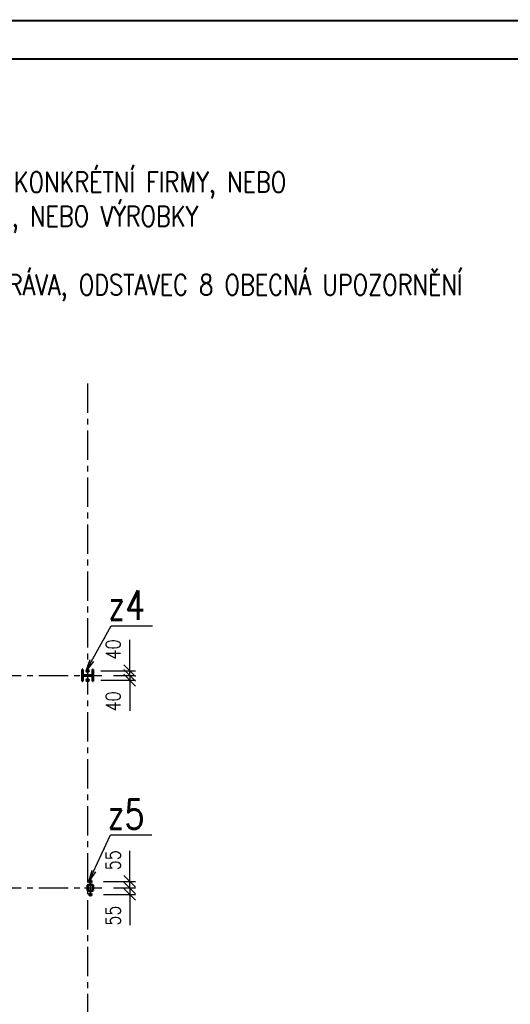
# Paper-space layout 'Layout1' of a CAD drawing. Extents: x -2 to 985, y -36 to 1353.
# Tile 42 of 73: x 408 to 492, y 252 to 420. Entities that reach past the tile are written whole.
import ezdxf
from ezdxf.enums import TextEntityAlignment as Align

# ---------------------------------------------------------------- set-up
doc = ezdxf.new("R2010")
doc.units = 0
for name, pattern in [('ACAD_ISO02W100', [15, 12, -3]), ('ACAD_ISO04W100', [30.5, 24, -3, 0.5, -3]), ('HP_01_CER_B', [8, 5, -1, 1, -1])]:
    doc.linetypes.add(name, pattern=pattern)
doc.layers.get('0').update_dxf_attribs({"linetype": 'CONTINUOUS'})
doc.layers.get('DEFPOINTS').update_dxf_attribs({"color": 132, "linetype": 'CONTINUOUS'})
doc.layers.add('RAMECEK_HP', color=251, linetype='CONTINUOUS')
for name, color, linetype, lineweight in [('SS_KOTVY', 2, 'CONTINUOUS', 35), ('SS_KOTY', 3, 'CONTINUOUS', 25), ('SS_OSY_025', 7, 'HP_01_CER_B', 25), ('SS_POPIS_PROFILU', 13, 'CONTINUOUS', 25), ('SS_SLOUPKY', 131, 'CONTINUOUS', 50), ('SS_SLOUPY', 143, 'CONTINUOUS', 50), ('SS_SRAFY', 8, 'CONTINUOUS', 18), ('SS_TEXT35', 2, 'CONTINUOUS', 35)]:
    doc.layers.add(name, color=color, linetype=linetype, lineweight=lineweight)
doc.styles.add('ROMANS', font='romans.shx', dxfattribs={"width": 0.8})
doc.styles.add('romans.shx', font='romans.shx', dxfattribs={"height": 5})
doc.dimstyles.new('A-1_(2.5)_50AS', dxfattribs={"dimtxt": 2.5, "dimasz": 2, "dimexe": 1, "dimexo": 2, "dimgap": 0, "dimtad": 0, "dimdec": 1, "dimlfac": 50, "dimrnd": 1, "dimtxsty": 'ROMANS', "dimblk1": 'OBLIQUE', "dimblk2": 'OBLIQUE', "dimsah": 1, "dimcen": 2, "dimclrd": 256, "dimclre": 256, "dimclrt": 256, "dimadec": 1, "dimazin": 2, "dimtfac": 0.714286, "dimtdec": 1, "dimtmove": 0, "dimatfit": 3, "dimldrblk": 'OPEN', "dimfxl": 1, "dimtvp": 1.142857, "dimtfill": 1, "dimtolj": 1, "dimlwd": -1, "dimlwe": -1, "dimarcsym": 0})
pattern_1 = [(45, (-5023.98056, -565.55967), (-0.0449012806, 0.0449012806), [])]

# ---------------------------------------------------------------- blocks, each defined once
blk = doc.blocks.new('*U6')
at = {"layer": 'RAMECEK_HP', "lineweight": 35, "const_width": 0.35}
for points in [[(0, 420), (0, 0), (743, 0), (743, 420)], [(6.5, 413.5), (6.5, 6.5), (736.5, 6.5), (736.5, 413.5)]]:
    blk.add_lwpolyline(points, close=True, dxfattribs=at)
at = {"layer": 'DEFPOINTS', "style": 'ROMANS', "width": 0.8}
blk.add_attdef('TISK', text='', height=10, dxfattribs=at).set_placement((743, -33), align=Align.RIGHT)
blk = doc.blocks.new('0KRIZ(Z)')
at = {"color": 0, "linetype": 'ByBlock', "ltscale": 0.5}
for p, q in [((-0.5, 0), (0.5, 0)), ((0, -0.5), (0, 0.5)), ((0, 0), (0, 0, 1))]:
    blk.add_line(p, q, dxfattribs=at)
blk = doc.blocks.new('_Oblique')
at = {"color": 0, "linetype": 'ByBlock', "lineweight": -2}
blk.add_line((-0.5, -0.5), (0.5, 0.5), dxfattribs=at)
blk = doc.blocks.new('*D74')
at = {"layer": 'DEFPOINTS', "color": 0, "transparency": 16777216}
for p in [(420.26, 309.24, 0.8), (427.2, 309.24), (422.45, 308.44)]:
    blk.add_point(p, dxfattribs=at)
at = {"layer": 'SS_KOTY', "transparency": 16777216}
for p, q in [((427.2, 309.24), (427.2, 314.48)), ((422.26, 309.24), (428.2, 309.24)), ((427.2, 308.44), (427.2, 309.24)), ((424.45, 308.44), (428.2, 308.44))]:
    blk.add_line(p, q, dxfattribs=at)
at = {"layer": 'SS_KOTY', "transparency": 16777216, "xscale": 2, "yscale": 2, "zscale": 2}
for p, rotation in [((427.2, 309.24), 90), ((427.2, 308.44), 270)]:
    blk.add_blockref('_Oblique', p, dxfattribs=dict(at, rotation=rotation))
at = {"layer": 'SS_KOTY', "transparency": 16777216, "insert": (424.35, 312.86), "char_height": 2.5, "attachment_point": 5, "rotation": 90, "style": 'ROMANS', "bg_fill": 3, "box_fill_scale": 1.1, "bg_fill_color": 256, "bg_fill_true_color": 13158600, "bg_fill_transparency": 0}
blk.add_mtext('\\A1;40', dxfattribs=at)
blk = doc.blocks.new('_OPEN')
at = {"color": 0, "linetype": 'ByBlock'}
for p, q in [((-1, 0.167), (0, 0)), ((0, 0), (-1, -0.167)), ((0, 0), (-1, 0))]:
    blk.add_line(p, q, dxfattribs=at)
blk = doc.blocks.new('*D73')
at = {"layer": 'DEFPOINTS', "color": 0, "transparency": 16777216}
for p in [(420.26, 307.64, 0.8), (422.45, 308.44), (427.2, 307.64)]:
    blk.add_point(p, dxfattribs=at)
at = {"layer": 'SS_KOTY', "transparency": 16777216}
for p, q in [((422.26, 307.64), (428.2, 307.64)), ((424.45, 308.44), (428.2, 308.44)), ((427.2, 308.44), (427.2, 307.64)), ((427.2, 307.64), (427.2, 302.4))]:
    blk.add_line(p, q, dxfattribs=at)
at = {"layer": 'SS_KOTY', "transparency": 16777216, "xscale": 2, "yscale": 2, "zscale": 2}
for p, rotation in [((427.2, 308.44), 90), ((427.2, 307.64), 270)]:
    blk.add_blockref('_Oblique', p, dxfattribs=dict(at, rotation=rotation))
at = {"layer": 'SS_KOTY', "transparency": 16777216, "insert": (424.35, 304.02), "char_height": 2.5, "attachment_point": 5, "rotation": 90, "style": 'ROMANS', "bg_fill": 3, "box_fill_scale": 1.1, "bg_fill_color": 256, "bg_fill_true_color": 13158600, "bg_fill_transparency": 0}
blk.add_mtext('\\A1;40', dxfattribs=at)
blk = doc.blocks.new('*D77')
at = {"layer": 'DEFPOINTS', "color": 0, "transparency": 16777216}
for p in [(420.72, 273.34, 0.7), (422.45, 272.24), (427.2, 273.34)]:
    blk.add_point(p, dxfattribs=at)
at = {"layer": 'SS_KOTY', "transparency": 16777216}
for p, q in [((427.2, 273.34), (427.2, 278.58)), ((422.72, 273.34), (428.2, 273.34)), ((424.45, 272.24), (428.2, 272.24)), ((427.2, 272.24), (427.2, 273.34))]:
    blk.add_line(p, q, dxfattribs=at)
at = {"layer": 'SS_KOTY', "transparency": 16777216, "xscale": 2, "yscale": 2, "zscale": 2}
for p, rotation in [((427.2, 273.34), 90), ((427.2, 272.24), 270)]:
    blk.add_blockref('_Oblique', p, dxfattribs=dict(at, rotation=rotation))
at = {"layer": 'SS_KOTY', "transparency": 16777216, "insert": (424.35, 276.96), "char_height": 2.5, "attachment_point": 5, "rotation": 90, "style": 'ROMANS', "bg_fill": 3, "box_fill_scale": 1.1, "bg_fill_color": 256, "bg_fill_true_color": 13158600, "bg_fill_transparency": 0}
blk.add_mtext('\\A1;55', dxfattribs=at)
blk = doc.blocks.new('*D78')
at = {"layer": 'DEFPOINTS', "color": 0, "transparency": 16777216}
for p in [(422.45, 272.24), (420.72, 271.14, 0.7), (427.2, 271.14)]:
    blk.add_point(p, dxfattribs=at)
at = {"layer": 'SS_KOTY', "transparency": 16777216}
for p, q in [((424.45, 272.24), (428.2, 272.24)), ((427.2, 272.24), (427.2, 271.14)), ((422.72, 271.14), (428.2, 271.14)), ((427.2, 271.14), (427.2, 265.9))]:
    blk.add_line(p, q, dxfattribs=at)
at = {"layer": 'SS_KOTY', "transparency": 16777216, "xscale": 2, "yscale": 2, "zscale": 2}
for p, rotation in [((427.2, 272.24), 90), ((427.2, 271.14), 270)]:
    blk.add_blockref('_Oblique', p, dxfattribs=dict(at, rotation=rotation))
at = {"layer": 'SS_KOTY', "transparency": 16777216, "insert": (424.35, 267.52), "char_height": 2.5, "attachment_point": 5, "rotation": 90, "style": 'ROMANS', "bg_fill": 3, "box_fill_scale": 1.1, "bg_fill_color": 256, "bg_fill_true_color": 13158600, "bg_fill_transparency": 0}
blk.add_mtext('\\A1;55', dxfattribs=at)

psp = doc.layouts.get("Layout1")

# ---------------------------------------------------------------- linework, layer by layer
at = {"layer": 'SS_OSY_025'}
for p, q in [((420.0194, 358.1769, 0.8), (420.0194, 182.9855, 0.8)), ((275.7013, 308.4403, 0.1065), (422.4525, 308.4403)), ((275.7015, 272.2403, 0.2941), (422.4525, 272.2403))]:
    psp.add_line(p, q, dxfattribs=at)
at = {"layer": 'SS_SLOUPY', "color": 1, "linetype": 'Continuous', "ltscale": 0.25}
for p, q in [((419.2194, 309.4403), (419.0594, 309.4403)), ((419.0594, 309.4403), (419.0594, 307.4403)), ((419.2194, 308.7303), (419.2194, 309.4403)), ((419.0594, 307.4403), (419.2194, 307.4403)), ((419.2194, 307.4403), (419.2194, 308.1503))]:
    psp.add_line(p, q, dxfattribs=at)

# ---------------------------------------------------------------- block references
at = {"layer": 'RAMECEK_HP'}
psp.add_blockref('*U6', (0, 0), dxfattribs=at)
at = {"layer": 'SS_OSY_025', "xscale": 2, "yscale": 2}
psp.add_blockref('0KRIZ(Z)', (420.4794, 272.2403), dxfattribs=at)

# ---------------------------------------------------------------- texts
at = {"layer": 'SS_POPIS_PROFILU', "color": 4, "style": 'romans.shx', "width": 0.8}
for s, p in [('z4', (423.4983, 317.8975)), ('z5', (423.3758, 282.2815))]:
    psp.add_text(s, height=5, dxfattribs=at).set_placement(p)
at = {"layer": 'SS_TEXT35', "insert": (316.8701, 367.4226), "char_height": 3.5, "attachment_point": 7, "style": 'ROMANS'}
psp.add_mtext_dynamic_manual_height_columns('{\\H1.4286x;\\C4;POZNÁMKA:\\P\\pxt1.71429,2;}-^IPOKUD JSOU V\\~DOKUMENTACI UVEDENY KONKRÉTNÍ FIRMY, NEBO ^I^IVÝROBKY TAK JE LZE ZAMĚNIT ZA FIRMY, NEBO VÝROBKY ^I^I^IS\\~ROVNOCENNÝM ŘEŠENÍM.\\P\\ptz;- SOUČÁSTI DOKUMENTACE JE I TECHNICKÁ ZPRÁVA, ODSTAVEC 8 OBECNÁ UPOZORNĚNÍ A DOPORUČENÍ', width=182.634089, gutter_width=17.5, heights=[0], dxfattribs=at)

# ---------------------------------------------------------------- next in the draw order: dimensions: what is measured, and where the dimension line sits
at = {"layer": 'SS_KOTY'}
for base, p1, p2, picture, middle in [((427.2024, 309.2403, -0.9989), (422.4518, 308.4403, -0.9989), (420.2587, 309.2403, -0.1989), '*D74', (424.3453, 312.8594, -0.9989)), ((427.2031, 273.3403), (422.4525, 272.2403), (420.7194, 273.3403, 0.7), '*D77', (424.346, 276.9594))]:
    dim = psp.add_linear_dim(base=base, p1=p1, p2=p2, angle=90, dimstyle='A-1_(2.5)_50AS', dxfattribs=at)
    dim.commit()
    dim.dimension.update_dxf_attribs({"geometry": picture, "text_midpoint": middle})

# ---------------------------------------------------------------- next in the draw order: dimensions: what is measured, and where the dimension line sits
for base, p1, p2, picture, middle in [((427.2024, 307.6403, -0.9989), (422.4518, 308.4403, -0.9989), (420.2587, 307.6403, -0.1989), '*D73', (424.3453, 304.0213, -0.9989)), ((427.2031, 271.1403), (422.4525, 272.2403), (420.7194, 271.1403, 0.7), '*D78', (424.346, 267.5213))]:
    dim = psp.add_linear_dim(base=base, p1=p1, p2=p2, angle=90, dimstyle='A-1_(2.5)_50AS', dxfattribs=at)
    dim.commit()
    dim.dimension.update_dxf_attribs({"geometry": picture, "text_midpoint": middle})

# ---------------------------------------------------------------- next in the draw order: hatches: boundary and pattern name
at = {"layer": 'SS_SRAFY'}
h = psp.add_hatch(dxfattribs=at)
h.set_pattern_fill('ANSI31', color=5, scale=0.02, style=0)
h.set_pattern_definition(pattern_1)
h.paths.add_polyline_path([(420.9794, 309.4403), (420.8194, 309.4403), (420.8194, 308.7303, -0.41421356), (420.5794, 308.4903), (419.4594, 308.4903, -0.41421356), (419.2194, 308.7303), (419.2194, 309.4403), (419.0594, 309.4403), (419.0594, 307.4403), (419.2194, 307.4403), (419.2194, 308.1503, -0.41421356), (419.4594, 308.3903), (420.5794, 308.3903, -0.41421356), (420.8194, 308.1503), (420.8194, 307.4403), (420.9794, 307.4403)], flags=0)
h = psp.add_hatch(dxfattribs=at)
h.set_pattern_fill('ANSI31', color=5, scale=0.02, style=0)
h.set_pattern_definition(pattern_1)
h.paths.add_polyline_path([(420.0994, 272.7403, 0.41421356), (419.9794, 272.6203), (419.9794, 271.8603, 0.41421356), (420.0994, 271.7403), (420.8594, 271.7403, 0.41421356), (420.9794, 271.8603), (420.9794, 272.6203, 0.41421356), (420.8594, 272.7403)], flags=0)
h.paths.add_polyline_path([(420.0994, 272.6803), (420.8594, 272.6803, -0.41421356), (420.9194, 272.6203), (420.9194, 271.8603, -0.41421356), (420.8594, 271.8003), (420.0994, 271.8003, -0.41421356), (420.0394, 271.8603), (420.0394, 272.6203, -0.41421356)], flags=0)

# ---------------------------------------------------------------- next in the draw order: linework, layer by layer
at = {"layer": 'SS_KOTVY', "color": 7, "linetype": 'ACAD_ISO04W100', "ltscale": 0.25}
for p, q in [((420.2594, 309.2403), (419.7794, 309.2403)), ((420.1394, 309.2403), (419.8994, 309.2403)), ((420.0194, 309.0003), (420.0194, 309.4803)), ((420.0194, 309.1203), (420.0194, 309.3603)), ((420.0194, 309.2403), (420.0194, 309.2403)), ((420.2594, 307.6403), (419.7794, 307.6403)), ((420.1394, 307.6403), (419.8994, 307.6403)), ((420.0194, 307.4003), (420.0194, 307.8803)), ((420.0194, 307.5203), (420.0194, 307.7603)), ((420.0194, 307.6403), (420.0194, 307.6403)), ((420.4794, 273.1003), (420.4794, 273.5803)), ((420.7194, 273.3403), (420.2394, 273.3403)), ((420.5994, 273.3403), (420.3594, 273.3403)), ((420.4794, 273.2203), (420.4794, 273.4603)), ((420.4794, 273.3403), (420.4794, 273.3403)), ((420.7194, 271.1403), (420.2394, 271.1403)), ((420.5994, 271.1403), (420.3594, 271.1403)), ((420.4794, 270.9003), (420.4794, 271.3803)), ((420.4794, 271.0203), (420.4794, 271.2603)), ((420.4794, 271.1403), (420.4794, 271.1403))]:
    psp.add_line(p, q, dxfattribs=at)
at = {"layer": 'SS_KOTVY', "color": 1, "linetype": 'Continuous', "ltscale": 0.25}
for p, q in [((419.9099, 309.43), (419.8004, 309.2403)), ((419.8004, 309.2403), (419.9099, 309.0507)), ((420.1289, 309.43), (419.9099, 309.43)), ((419.9099, 309.0507), (420.1289, 309.0507)), ((420.2384, 309.2403), (420.1289, 309.43)), ((420.1289, 309.0507), (420.2384, 309.2403)), ((419.9099, 307.83), (419.8004, 307.6403)), ((419.8004, 307.6403), (419.9099, 307.4507)), ((420.1289, 307.83), (419.9099, 307.83)), ((419.9099, 307.4507), (420.1289, 307.4507)), ((420.2384, 307.6403), (420.1289, 307.83)), ((420.1289, 307.4507), (420.2384, 307.6403)), ((420.3699, 273.53), (420.2604, 273.3403)), ((420.5889, 273.53), (420.3699, 273.53)), ((420.6984, 273.3403), (420.5889, 273.53)), ((420.2604, 273.3403), (420.3699, 273.1507)), ((420.3699, 273.1507), (420.5889, 273.1507)), ((420.5889, 273.1507), (420.6984, 273.3403)), ((420.3699, 271.33), (420.2604, 271.1403)), ((420.2604, 271.1403), (420.3699, 270.9507)), ((420.5889, 271.33), (420.3699, 271.33)), ((420.3699, 270.9507), (420.5889, 270.9507)), ((420.6984, 271.1403), (420.5889, 271.33)), ((420.5889, 270.9507), (420.6984, 271.1403))]:
    psp.add_line(p, q, dxfattribs=at)
for centre, radius in [((420.0194, 309.2403), 0.24), ((420.0194, 309.2403), 0.12), ((420.0194, 307.6403), 0.24), ((420.0194, 307.6403), 0.12), ((420.4794, 273.3403), 0.24), ((420.4794, 273.3403), 0.12), ((420.4794, 271.1403), 0.24), ((420.4794, 271.1403), 0.12)]:
    psp.add_circle(centre, radius, dxfattribs=at)
at = {"layer": 'SS_POPIS_PROFILU', "color": 0, "linetype": 'ByBlock'}
for p, q in [((419.7802, 309.2212), (420.4556, 311.133)), ((419.7802, 309.2212), (420.7474, 310.9718)), ((421.0392, 310.8106), (419.7802, 309.2212)), ((420.2401, 273.322), (420.7726, 275.2784)), ((420.2401, 273.322), (421.0754, 275.1392)), ((421.3783, 275), (420.2401, 273.322))]:
    psp.add_line(p, q, dxfattribs=at)
at = {"layer": 'SS_POPIS_PROFILU', "color": 13}
for points in [[(419.7802, 309.2212), (424.0213, 316.8975), (431.069, 316.8975)], [(420.2401, 273.322), (423.8988, 281.2815), (430.9464, 281.2815)]]:
    psp.add_lwpolyline(points, dxfattribs=at)
at = {"layer": 'SS_SLOUPKY', "color": 1, "linetype": 'Continuous', "ltscale": 0.25}
for p, q in [((419.9794, 272.6203), (419.9794, 271.8603)), ((420.0394, 271.8603), (420.0394, 272.6203)), ((420.8594, 272.7403), (420.0994, 272.7403)), ((420.0994, 272.6803), (420.8594, 272.6803)), ((420.8594, 271.8003), (420.0994, 271.8003)), ((420.9194, 272.6203), (420.9194, 271.8603)), ((420.9794, 271.8603), (420.9794, 272.6203)), ((420.0994, 271.7403), (420.8594, 271.7403))]:
    psp.add_line(p, q, dxfattribs=at)
at = {"layer": 'SS_SLOUPKY', "color": 7, "linetype": 'ACAD_ISO04W100', "ltscale": 0.25}
psp.add_line((420.4794, 272.2403), (420.4794, 272.2403), dxfattribs=at)
at = {"layer": 'SS_SLOUPKY', "color": 3, "linetype": 'ACAD_ISO02W100', "ltscale": 0.25}
for centre in [(420.4794, 273.3403), (420.4794, 271.1403)]:
    psp.add_circle(centre, 0.14, dxfattribs=at)
at = {"layer": 'SS_SLOUPKY', "color": 1, "linetype": 'Continuous', "ltscale": 0.25}
for centre, start, end in [((420.0994, 272.6203), 90, 180), ((420.0994, 271.8603), 180, 270), ((420.8594, 272.6203), 0, 90), ((420.8594, 271.8603), 270, 0)]:
    psp.add_arc(centre, 0.12, start, end, dxfattribs=at)
at = {"layer": 'SS_SLOUPKY', "color": 1, "linetype": 'Continuous', "ltscale": 0.25, "extrusion": (0, 0, -1)}
for centre, start, end in [((-420.0994, 272.6203), 0, 90), ((-420.0994, 271.8603), 270, 0), ((-420.8594, 272.6203), 90, 180), ((-420.8594, 271.8603), 180, 270)]:
    psp.add_arc(centre, 0.06, start, end, dxfattribs=at)
at = {"layer": 'SS_SLOUPY', "color": 1, "linetype": 'Continuous', "ltscale": 0.25}
for p, q in [((420.9794, 309.4403), (420.8194, 309.4403)), ((420.8194, 309.4403), (420.8194, 308.7303)), ((420.9794, 307.4403), (420.9794, 309.4403)), ((420.5794, 308.4903), (419.4594, 308.4903)), ((419.4594, 308.3903), (420.5794, 308.3903)), ((420.8194, 308.1503), (420.8194, 307.4403)), ((420.8194, 307.4403), (420.9794, 307.4403))]:
    psp.add_line(p, q, dxfattribs=at)
at = {"layer": 'SS_SLOUPY', "color": 7, "linetype": 'ACAD_ISO04W100', "ltscale": 0.25}
psp.add_line((420.0194, 308.4403), (420.0194, 308.4403), dxfattribs=at)
at = {"layer": 'SS_SLOUPY', "color": 3, "linetype": 'ACAD_ISO02W100', "ltscale": 0.25}
for centre in [(420.0194, 309.2403), (420.0194, 307.6403)]:
    psp.add_circle(centre, 0.14, dxfattribs=at)
at = {"layer": 'SS_SLOUPY', "color": 1, "linetype": 'Continuous', "ltscale": 0.25, "extrusion": (2.36848e-15, 9.81055e-16, -1)}
psp.add_arc((-419.4594, 308.7303), 0.24, 270, 0, dxfattribs=at)
at = {"layer": 'SS_SLOUPY', "color": 1, "linetype": 'Continuous', "ltscale": 0.25, "extrusion": (-9.81055e-16, 2.36848e-15, -1)}
psp.add_arc((-420.5794, 308.7303), 0.24, 180, 270, dxfattribs=at)
at = {"layer": 'SS_SLOUPY', "color": 1, "linetype": 'Continuous', "ltscale": 0.25, "extrusion": (2.36848e-15, -9.81055e-16, -1)}
psp.add_arc((-419.4594, 308.1503), 0.24, 0, 90, dxfattribs=at)
at = {"layer": 'SS_SLOUPY', "color": 1, "linetype": 'Continuous', "ltscale": 0.25, "extrusion": (-9.81055e-16, -2.36848e-15, -1)}
psp.add_arc((-420.5794, 308.1503), 0.24, 90, 180, dxfattribs=at)

doc.saveas('drawing.dxf')
